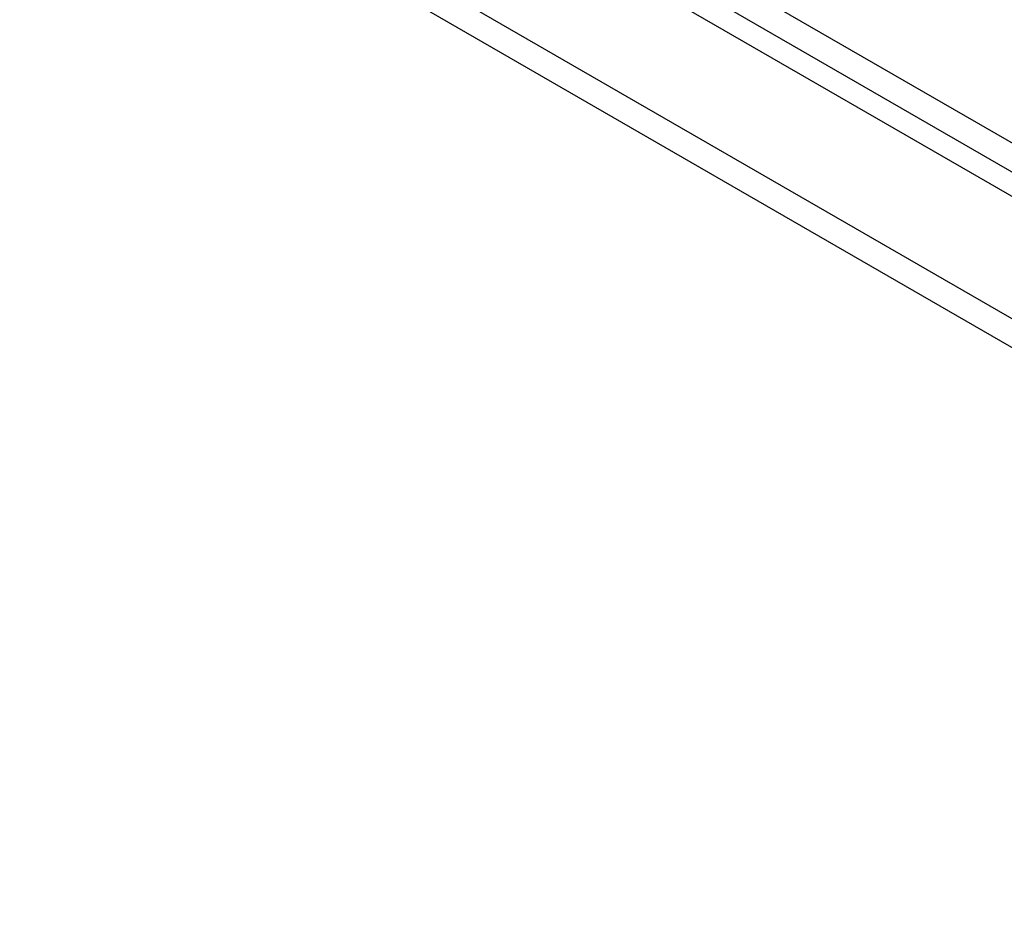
# Model space of a CAD drawing. Header units: inches. Extents: x 25 to 627, y 68 to 290.
# Tile 180 of 250: x 564.36 to 569.85, y 259.42 to 264.39. Entities that reach past the tile are written whole.
import ezdxf

# ---------------------------------------------------------------- set-up
doc = ezdxf.new("R2010")
doc.units = ezdxf.units.IN
doc.header["$MEASUREMENT"] = 0
doc.layers.add('Visible Edges(ANSI)', color=7, linetype='Continuous', lineweight=25)
doc.layers.add('Visible Tangent Edges(ANSI)', color=7, linetype='Continuous', lineweight=25)

msp = doc.modelspace()

# ---------------------------------------------------------------- linework, layer by layer
at = {"layer": 'Visible Edges(ANSI)'}
msp.add_line((533.857, 284.211), (576.0041, 259.8773), dxfattribs=at)
at = {"layer": 'Visible Tangent Edges(ANSI)'}
for p, q in [((576.2749, 260.0189), (533.9885, 284.4329)), ((533.9185, 284.3117), (576.2049, 259.8976)), ((533.2666, 283.8701), (575.4137, 259.5364)), ((575.3437, 259.4152), (533.1966, 283.7488))]:
    msp.add_line(p, q, dxfattribs=at)

doc.saveas('drawing.dxf')
